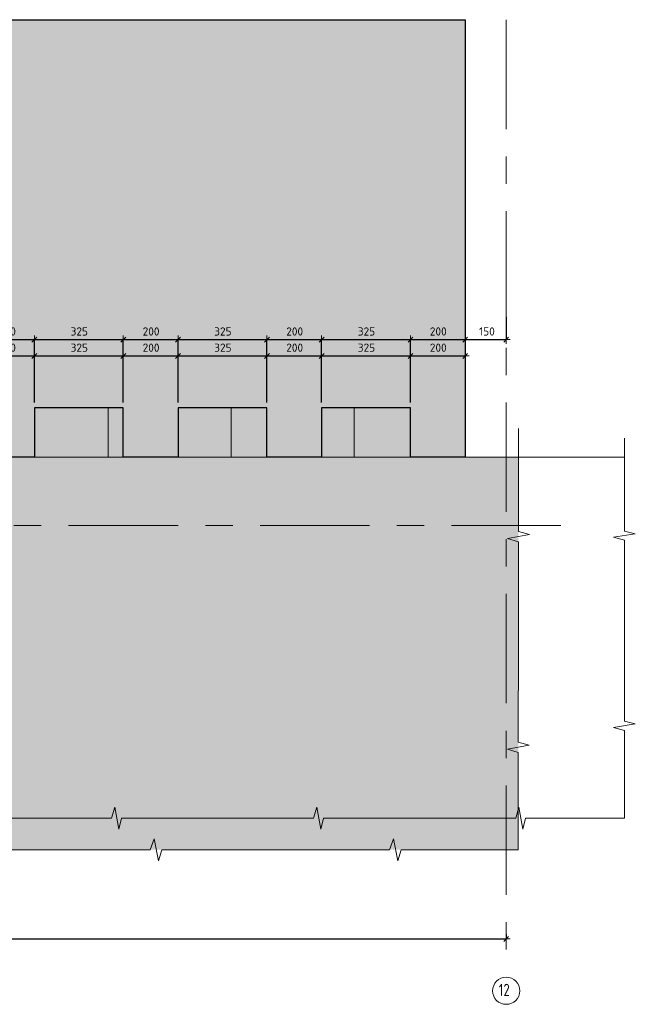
# Model space of a CAD drawing. Header units: metres. Extents: x -38 to 97, y -15 to 21.
# Tile 15 of 209: x 75.28 to 77.53, y -7.85 to -4.25. Entities that reach past the tile are written whole.
import ezdxf

# ---------------------------------------------------------------- set-up
doc = ezdxf.new("R2010")
doc.units = ezdxf.units.M
doc.header["$PDMODE"] = 65
doc.linetypes.add('______11', pattern=[0.5, 0.4, -0.05, 0, -0.05])
doc.linetypes.add('______5', pattern=[1.1, 0.8, -0.1, 0.1, -0.1])
for name, color, linetype, lineweight in [('XR$4$Общий слой (1)_1', 7, 'Continuous', 13), ('XR$4$Осевая линия (1)', 7, '______5', 13), ('XR$4$Перекрытие (1)', 7, 'Continuous', 35), ('XR$4$Размерная линия (1)', 7, 'Continuous', 13), ('XR$6$Общий слой (1)_1', 7, 'Continuous', 13), ('XR$6$Осевая линия (1)', 7, '______5', 13), ('XR$6$Перекрытие (1)', 7, 'Continuous', 35), ('XR$6$Размерная линия (1)', 7, 'Continuous', 13)]:
    doc.layers.add(name, color=color, linetype=linetype, lineweight=lineweight)
doc.styles.add('ISOCPEUR', font='txt')
doc.dimstyles.new('DIMSTYLE_24', dxfattribs={"dimtxt": 0.03, "dimasz": 0.03, "dimexe": 0, "dimexo": 0, "dimgap": 0.015, "dimtad": 2, "dimdec": 0, "dimlfac": 1000, "dimrnd": 5, "dimzin": 12, "dimdsep": 46, "dimtxsty": 'ISOCPEUR', "dimblk1": 'ALL_ML_STRICH', "dimblk2": 'ALL_ML_STRICH', "dimsah": 1, "dimcen": 0, "dimclrd": 7, "dimclre": 256, "dimclrt": 7, "dimadec": 0, "dimazin": 0, "dimtfac": 1, "dimtdec": 0, "dimtix": 1, "dimtmove": 2, "dimatfit": 3, "dimfxl": 0, "dimtzin": 0, "dimlwd": 0, "dimlwe": -3, "dimarcsym": 0})
pattern_1 = [(0, (0.45, 0.45), (0.225, 0.225), [0.225, -0.225]), (90, (0.45, 0.45), (-0.225, 0.225), [0.225, -0.225])]

# ---------------------------------------------------------------- blocks, each defined once
blk = doc.blocks.new('ЭЛЕМЕНТ_УЗОРА_18')
at = {"color": 7, "linetype": 'Continuous', "lineweight": 13, "transparency": 33554687}
for p, q in [((73.0556, -5.7099), (73.0556, -5.7099)), ((73.0556, -7.1699), (73.0556, -7.1699)), ((77.4875, -7.1699), (77.4875, -7.1699)), ((77.4875, -7.1699), (77.4875, -7.1699))]:
    blk.add_line(p, q, dxfattribs=at)
for points in [[(73.0556, -6.4399), (73.0556, -6.0829), (73.0156, -6.0727), (73.0956, -6.0588), (73.0556, -6.0472), (73.0556, -5.7099)], [(77.4875, -5.7799), (77.4875, -6.1198), (77.5275, -6.1295), (77.4475, -6.1427), (77.4875, -6.1538), (77.4875, -6.4749)], [(73.0556, -7.1699), (73.0556, -7.1699), (73.0556, -6.8129), (73.0156, -6.8027), (73.0956, -6.7888), (73.0556, -6.7772), (73.0556, -6.4399)], [(77.4875, -6.4749), (77.4875, -6.8148), (77.5275, -6.8245), (77.4475, -6.8377), (77.4875, -6.8488), (77.4875, -7.1699)], [(73.7943, -7.1699), (73.4331, -7.1699), (73.4227, -7.2099), (73.4087, -7.1299), (73.3969, -7.1699), (73.0556, -7.1699)], [(74.5329, -7.1699), (74.1717, -7.1699), (74.1614, -7.2099), (74.1473, -7.1299), (74.1355, -7.1699), (73.7943, -7.1699)], [(75.2716, -7.1699), (74.9104, -7.1699), (74.9, -7.2099), (74.886, -7.1299), (74.8742, -7.1699), (74.5329, -7.1699)], [(76.0102, -7.1699), (75.649, -7.1699), (75.6387, -7.2099), (75.6246, -7.1299), (75.6128, -7.1699), (75.2716, -7.1699)], [(76.7489, -7.1699), (76.3877, -7.1699), (76.3773, -7.2099), (76.3633, -7.1299), (76.3515, -7.1699), (76.0102, -7.1699)], [(77.4875, -7.1699), (77.1263, -7.1699), (77.116, -7.2099), (77.1019, -7.1299), (77.0901, -7.1699), (76.7489, -7.1699)]]:
    blk.add_lwpolyline(points, dxfattribs=at)
blk = doc.blocks.new('ALL_ML_STRICH')
at = {"color": 0, "linetype": 'ByBlock', "lineweight": -2}
for p, q in [((-1, 0), (0.5, 0)), ((-0.3, -0.3), (0.3, 0.3)), ((0, -0.5), (0, 0.5))]:
    blk.add_line(p, q, dxfattribs=at)
blk = doc.blocks.new('*D307')
at = {"layer": 'DEFPOINTS', "color": 7, "linetype": 'Continuous', "lineweight": 13, "transparency": 33554687}
for p in [(77.0555, -7.5744), (72.9555, -7.6022), (72.9555, -7.6115)]:
    blk.add_point(p, dxfattribs=at)
at = {"layer": 'XR$4$Размерная линия (1)', "color": 9, "linetype": 'Continuous', "lineweight": -2, "true_color": 0xc7c7c7, "transparency": 33554687}
for p, q in [((77.0555, -7.5944), (77.0555, -7.6115)), ((72.9555, -7.6115), (72.9555, -7.6115))]:
    blk.add_line(p, q, dxfattribs=at)
at = {"layer": 'XR$4$Размерная линия (1)', "color": 7, "linetype": 'Continuous', "lineweight": -2, "transparency": 33554687}
blk.add_line((72.9555, -7.6115), (77.0555, -7.6115), dxfattribs=at)
at = {"layer": 'XR$4$Размерная линия (1)', "color": 7, "linetype": 'Continuous', "lineweight": 13, "transparency": 33554687, "xscale": 0.03, "yscale": 0.03, "zscale": 0.03, "rotation": 180}
blk.add_blockref('ALL_ML_STRICH', (72.9555, -7.6115), dxfattribs=at)
at = {"layer": 'XR$4$Размерная линия (1)', "color": 7, "linetype": 'Continuous', "lineweight": 13, "transparency": 33554687, "xscale": 0.03, "yscale": 0.03, "zscale": 0.03}
blk.add_blockref('ALL_ML_STRICH', (77.0555, -7.6115), dxfattribs=at)
at = {"layer": 'XR$4$Размерная линия (1)', "color": 7, "linetype": 'Continuous', "lineweight": 13, "transparency": 33554687, "insert": (75.0085, -7.5815), "char_height": 0.03, "width": 0.12, "attachment_point": 5, "style": 'ISOCPEUR'}
blk.add_mtext('\\A1;{4100}', dxfattribs=at)
blk = doc.blocks.new('*D382')
at = {"layer": 'DEFPOINTS', "color": 7, "linetype": 'Continuous', "lineweight": 13, "transparency": 33554687}
for p in [(75.1306, -5.42), (75.1306, -5.6699), (75.3306, -5.6699)]:
    blk.add_point(p, dxfattribs=at)
at = {"layer": 'XR$4$Размерная линия (1)', "color": 9, "linetype": 'Continuous', "lineweight": -2, "true_color": 0xc7c7c7, "transparency": 33554687}
for p, q in [((75.1306, -5.6499), (75.1306, -5.42)), ((75.3306, -5.6499), (75.3306, -5.42))]:
    blk.add_line(p, q, dxfattribs=at)
at = {"layer": 'XR$4$Размерная линия (1)', "color": 7, "linetype": 'Continuous', "lineweight": -2, "transparency": 33554687}
blk.add_line((75.1306, -5.42), (75.3306, -5.42), dxfattribs=at)
at = {"layer": 'XR$4$Размерная линия (1)', "color": 7, "linetype": 'Continuous', "lineweight": 13, "transparency": 33554687, "xscale": 0.03, "yscale": 0.03, "zscale": 0.03, "rotation": 180}
blk.add_blockref('ALL_ML_STRICH', (75.1306, -5.42), dxfattribs=at)
at = {"layer": 'XR$4$Размерная линия (1)', "color": 7, "linetype": 'Continuous', "lineweight": 13, "transparency": 33554687, "xscale": 0.03, "yscale": 0.03, "zscale": 0.03}
blk.add_blockref('ALL_ML_STRICH', (75.3306, -5.42), dxfattribs=at)
at = {"layer": 'XR$4$Размерная линия (1)', "color": 7, "linetype": 'Continuous', "lineweight": 13, "transparency": 33554687, "insert": (75.2321, -5.39), "char_height": 0.03, "width": 0.09, "attachment_point": 5, "style": 'ISOCPEUR'}
blk.add_mtext('\\A1;{200}', dxfattribs=at)
blk = doc.blocks.new('*D383')
at = {"layer": 'DEFPOINTS', "color": 7, "linetype": 'Continuous', "lineweight": 13, "transparency": 33554687}
for p in [(75.3306, -5.42), (75.3306, -5.6699), (75.6556, -5.6699)]:
    blk.add_point(p, dxfattribs=at)
at = {"layer": 'XR$4$Размерная линия (1)', "color": 9, "linetype": 'Continuous', "lineweight": -2, "true_color": 0xc7c7c7, "transparency": 33554687}
for p, q in [((75.3306, -5.6499), (75.3306, -5.42)), ((75.6556, -5.6499), (75.6556, -5.42))]:
    blk.add_line(p, q, dxfattribs=at)
at = {"layer": 'XR$4$Размерная линия (1)', "color": 7, "linetype": 'Continuous', "lineweight": -2, "transparency": 33554687}
blk.add_line((75.3306, -5.42), (75.6556, -5.42), dxfattribs=at)
at = {"layer": 'XR$4$Размерная линия (1)', "color": 7, "linetype": 'Continuous', "lineweight": 13, "transparency": 33554687, "xscale": 0.03, "yscale": 0.03, "zscale": 0.03, "rotation": 180}
blk.add_blockref('ALL_ML_STRICH', (75.3306, -5.42), dxfattribs=at)
at = {"layer": 'XR$4$Размерная линия (1)', "color": 7, "linetype": 'Continuous', "lineweight": 13, "transparency": 33554687, "xscale": 0.03, "yscale": 0.03, "zscale": 0.03}
blk.add_blockref('ALL_ML_STRICH', (75.6556, -5.42), dxfattribs=at)
at = {"layer": 'XR$4$Размерная линия (1)', "color": 7, "linetype": 'Continuous', "lineweight": 13, "transparency": 33554687, "insert": (75.4946, -5.39), "char_height": 0.03, "width": 0.09, "attachment_point": 5, "style": 'ISOCPEUR'}
blk.add_mtext('\\A1;{325}', dxfattribs=at)
blk = doc.blocks.new('*D384')
at = {"layer": 'DEFPOINTS', "color": 7, "linetype": 'Continuous', "lineweight": 13, "transparency": 33554687}
for p in [(75.6556, -5.42), (75.6556, -5.6699), (75.8556, -5.6699)]:
    blk.add_point(p, dxfattribs=at)
at = {"layer": 'XR$4$Размерная линия (1)', "color": 9, "linetype": 'Continuous', "lineweight": -2, "true_color": 0xc7c7c7, "transparency": 33554687}
for p, q in [((75.6556, -5.6499), (75.6556, -5.42)), ((75.8556, -5.6499), (75.8556, -5.42))]:
    blk.add_line(p, q, dxfattribs=at)
at = {"layer": 'XR$4$Размерная линия (1)', "color": 7, "linetype": 'Continuous', "lineweight": -2, "transparency": 33554687}
blk.add_line((75.6556, -5.42), (75.8556, -5.42), dxfattribs=at)
at = {"layer": 'XR$4$Размерная линия (1)', "color": 7, "linetype": 'Continuous', "lineweight": 13, "transparency": 33554687, "xscale": 0.03, "yscale": 0.03, "zscale": 0.03, "rotation": 180}
blk.add_blockref('ALL_ML_STRICH', (75.6556, -5.42), dxfattribs=at)
at = {"layer": 'XR$4$Размерная линия (1)', "color": 7, "linetype": 'Continuous', "lineweight": 13, "transparency": 33554687, "xscale": 0.03, "yscale": 0.03, "zscale": 0.03}
blk.add_blockref('ALL_ML_STRICH', (75.8556, -5.42), dxfattribs=at)
at = {"layer": 'XR$4$Размерная линия (1)', "color": 7, "linetype": 'Continuous', "lineweight": 13, "transparency": 33554687, "insert": (75.7571, -5.39), "char_height": 0.03, "width": 0.09, "attachment_point": 5, "style": 'ISOCPEUR'}
blk.add_mtext('\\A1;{200}', dxfattribs=at)
blk = doc.blocks.new('*D385')
at = {"layer": 'DEFPOINTS', "color": 7, "linetype": 'Continuous', "lineweight": 13, "transparency": 33554687}
for p in [(75.8556, -5.42), (75.8556, -5.6699), (76.1806, -5.6699)]:
    blk.add_point(p, dxfattribs=at)
at = {"layer": 'XR$4$Размерная линия (1)', "color": 9, "linetype": 'Continuous', "lineweight": -2, "true_color": 0xc7c7c7, "transparency": 33554687}
for p, q in [((75.8556, -5.6499), (75.8556, -5.42)), ((76.1806, -5.6499), (76.1806, -5.42))]:
    blk.add_line(p, q, dxfattribs=at)
at = {"layer": 'XR$4$Размерная линия (1)', "color": 7, "linetype": 'Continuous', "lineweight": -2, "transparency": 33554687}
blk.add_line((75.8556, -5.42), (76.1806, -5.42), dxfattribs=at)
at = {"layer": 'XR$4$Размерная линия (1)', "color": 7, "linetype": 'Continuous', "lineweight": 13, "transparency": 33554687, "xscale": 0.03, "yscale": 0.03, "zscale": 0.03, "rotation": 180}
blk.add_blockref('ALL_ML_STRICH', (75.8556, -5.42), dxfattribs=at)
at = {"layer": 'XR$4$Размерная линия (1)', "color": 7, "linetype": 'Continuous', "lineweight": 13, "transparency": 33554687, "xscale": 0.03, "yscale": 0.03, "zscale": 0.03}
blk.add_blockref('ALL_ML_STRICH', (76.1806, -5.42), dxfattribs=at)
at = {"layer": 'XR$4$Размерная линия (1)', "color": 7, "linetype": 'Continuous', "lineweight": 13, "transparency": 33554687, "insert": (76.0196, -5.39), "char_height": 0.03, "width": 0.09, "attachment_point": 5, "style": 'ISOCPEUR'}
blk.add_mtext('\\A1;{325}', dxfattribs=at)
blk = doc.blocks.new('*D386')
at = {"layer": 'DEFPOINTS', "color": 7, "linetype": 'Continuous', "lineweight": 13, "transparency": 33554687}
for p in [(76.1806, -5.42), (76.1806, -5.6699), (76.3806, -5.6699)]:
    blk.add_point(p, dxfattribs=at)
at = {"layer": 'XR$4$Размерная линия (1)', "color": 9, "linetype": 'Continuous', "lineweight": -2, "true_color": 0xc7c7c7, "transparency": 33554687}
for p, q in [((76.1806, -5.6499), (76.1806, -5.42)), ((76.3806, -5.6499), (76.3806, -5.42))]:
    blk.add_line(p, q, dxfattribs=at)
at = {"layer": 'XR$4$Размерная линия (1)', "color": 7, "linetype": 'Continuous', "lineweight": -2, "transparency": 33554687}
blk.add_line((76.1806, -5.42), (76.3806, -5.42), dxfattribs=at)
at = {"layer": 'XR$4$Размерная линия (1)', "color": 7, "linetype": 'Continuous', "lineweight": 13, "transparency": 33554687, "xscale": 0.03, "yscale": 0.03, "zscale": 0.03, "rotation": 180}
blk.add_blockref('ALL_ML_STRICH', (76.1806, -5.42), dxfattribs=at)
at = {"layer": 'XR$4$Размерная линия (1)', "color": 7, "linetype": 'Continuous', "lineweight": 13, "transparency": 33554687, "xscale": 0.03, "yscale": 0.03, "zscale": 0.03}
blk.add_blockref('ALL_ML_STRICH', (76.3806, -5.42), dxfattribs=at)
at = {"layer": 'XR$4$Размерная линия (1)', "color": 7, "linetype": 'Continuous', "lineweight": 13, "transparency": 33554687, "insert": (76.2821, -5.39), "char_height": 0.03, "width": 0.09, "attachment_point": 5, "style": 'ISOCPEUR'}
blk.add_mtext('\\A1;{200}', dxfattribs=at)
blk = doc.blocks.new('*D387')
at = {"layer": 'DEFPOINTS', "color": 7, "linetype": 'Continuous', "lineweight": 13, "transparency": 33554687}
for p in [(76.3806, -5.42), (76.3806, -5.6699), (76.7056, -5.6699)]:
    blk.add_point(p, dxfattribs=at)
at = {"layer": 'XR$4$Размерная линия (1)', "color": 9, "linetype": 'Continuous', "lineweight": -2, "true_color": 0xc7c7c7, "transparency": 33554687}
for p, q in [((76.3806, -5.6499), (76.3806, -5.42)), ((76.7056, -5.6499), (76.7056, -5.42))]:
    blk.add_line(p, q, dxfattribs=at)
at = {"layer": 'XR$4$Размерная линия (1)', "color": 7, "linetype": 'Continuous', "lineweight": -2, "transparency": 33554687}
blk.add_line((76.3806, -5.42), (76.7056, -5.42), dxfattribs=at)
at = {"layer": 'XR$4$Размерная линия (1)', "color": 7, "linetype": 'Continuous', "lineweight": 13, "transparency": 33554687, "xscale": 0.03, "yscale": 0.03, "zscale": 0.03, "rotation": 180}
blk.add_blockref('ALL_ML_STRICH', (76.3806, -5.42), dxfattribs=at)
at = {"layer": 'XR$4$Размерная линия (1)', "color": 7, "linetype": 'Continuous', "lineweight": 13, "transparency": 33554687, "xscale": 0.03, "yscale": 0.03, "zscale": 0.03}
blk.add_blockref('ALL_ML_STRICH', (76.7056, -5.42), dxfattribs=at)
at = {"layer": 'XR$4$Размерная линия (1)', "color": 7, "linetype": 'Continuous', "lineweight": 13, "transparency": 33554687, "insert": (76.5446, -5.39), "char_height": 0.03, "width": 0.09, "attachment_point": 5, "style": 'ISOCPEUR'}
blk.add_mtext('\\A1;{325}', dxfattribs=at)
blk = doc.blocks.new('*D388')
at = {"layer": 'DEFPOINTS', "color": 7, "linetype": 'Continuous', "lineweight": 13, "transparency": 33554687}
for p in [(76.7056, -5.42), (76.9056, -5.4156), (76.7056, -5.6699)]:
    blk.add_point(p, dxfattribs=at)
at = {"layer": 'XR$4$Размерная линия (1)', "color": 9, "linetype": 'Continuous', "lineweight": -2, "true_color": 0xc7c7c7, "transparency": 33554687}
for p, q in [((76.9056, -5.3956), (76.9056, -5.42)), ((76.7056, -5.6499), (76.7056, -5.42))]:
    blk.add_line(p, q, dxfattribs=at)
at = {"layer": 'XR$4$Размерная линия (1)', "color": 7, "linetype": 'Continuous', "lineweight": -2, "transparency": 33554687}
blk.add_line((76.7056, -5.42), (76.9056, -5.42), dxfattribs=at)
at = {"layer": 'XR$4$Размерная линия (1)', "color": 7, "linetype": 'Continuous', "lineweight": 13, "transparency": 33554687, "xscale": 0.03, "yscale": 0.03, "zscale": 0.03, "rotation": 180}
blk.add_blockref('ALL_ML_STRICH', (76.7056, -5.42), dxfattribs=at)
at = {"layer": 'XR$4$Размерная линия (1)', "color": 7, "linetype": 'Continuous', "lineweight": 13, "transparency": 33554687, "xscale": 0.03, "yscale": 0.03, "zscale": 0.03}
blk.add_blockref('ALL_ML_STRICH', (76.9056, -5.42), dxfattribs=at)
at = {"layer": 'XR$4$Размерная линия (1)', "color": 7, "linetype": 'Continuous', "lineweight": 13, "transparency": 33554687, "insert": (76.8071, -5.39), "char_height": 0.03, "width": 0.09, "attachment_point": 5, "style": 'ISOCPEUR'}
blk.add_mtext('\\A1;{200}', dxfattribs=at)
blk = doc.blocks.new('*D389')
at = {"layer": 'DEFPOINTS', "color": 7, "linetype": 'Continuous', "lineweight": 13, "transparency": 33554687}
for p in [(77.0555, -5.3567), (76.9056, -5.4156), (76.9056, -5.42)]:
    blk.add_point(p, dxfattribs=at)
at = {"layer": 'XR$4$Размерная линия (1)', "color": 9, "linetype": 'Continuous', "lineweight": -2, "true_color": 0xc7c7c7, "transparency": 33554687}
for p, q in [((77.0555, -5.3367), (77.0555, -5.42)), ((76.9056, -5.3956), (76.9056, -5.42))]:
    blk.add_line(p, q, dxfattribs=at)
at = {"layer": 'XR$4$Размерная линия (1)', "color": 7, "linetype": 'Continuous', "lineweight": -2, "transparency": 33554687}
blk.add_line((76.9056, -5.42), (77.0555, -5.42), dxfattribs=at)
at = {"layer": 'XR$4$Размерная линия (1)', "color": 7, "linetype": 'Continuous', "lineweight": 13, "transparency": 33554687, "xscale": 0.03, "yscale": 0.03, "zscale": 0.03, "rotation": 180}
blk.add_blockref('ALL_ML_STRICH', (76.9056, -5.42), dxfattribs=at)
at = {"layer": 'XR$4$Размерная линия (1)', "color": 7, "linetype": 'Continuous', "lineweight": 13, "transparency": 33554687, "xscale": 0.03, "yscale": 0.03, "zscale": 0.03}
blk.add_blockref('ALL_ML_STRICH', (77.0555, -5.42), dxfattribs=at)
at = {"layer": 'XR$4$Размерная линия (1)', "color": 7, "linetype": 'Continuous', "lineweight": 13, "transparency": 33554687, "insert": (76.9851, -5.39), "char_height": 0.03, "width": 0.09, "attachment_point": 5, "style": 'ISOCPEUR'}
blk.add_mtext('\\A1;{150}', dxfattribs=at)
blk = doc.blocks.new('ЭЛЕМЕНТ_УЗОРА_36')
at = {"color": 7, "linetype": 'Continuous', "lineweight": 13, "transparency": 33554687}
blk.add_line((77.0996, -7.2854), (77.0996, -7.2854), dxfattribs=at)
for points in [[(77.1003, -5.7454), (77.1002, -6.1219), (77.1401, -6.1327), (77.0601, -6.1473), (77.1001, -6.1596), (77.1, -6.5154)], [(77.1, -6.5154), (77.0998, -6.8919), (77.1398, -6.9027), (77.0598, -6.9173), (77.0998, -6.9296), (77.0996, -7.2854)]]:
    blk.add_lwpolyline(points, dxfattribs=at)
blk = doc.blocks.new('ЭЛЕМЕНТ_УЗОРА_37')
at = {"color": 7, "linetype": 'Continuous', "lineweight": 13, "transparency": 33554687}
blk.add_line((73.5996, -7.2854), (73.5996, -7.2854), dxfattribs=at)
for points in [[(74.4746, -7.2854), (74.0468, -7.2854), (74.0345, -7.3254), (74.0179, -7.2454), (74.0039, -7.2854), (73.5996, -7.2854)], [(75.3496, -7.2854), (74.9218, -7.2854), (74.9095, -7.3254), (74.8929, -7.2454), (74.8789, -7.2854), (74.4746, -7.2854)], [(76.2246, -7.2854), (75.7968, -7.2854), (75.7845, -7.3254), (75.7679, -7.2454), (75.7539, -7.2854), (75.3496, -7.2854)], [(77.0996, -7.2854), (76.6718, -7.2854), (76.6595, -7.3254), (76.6429, -7.2454), (76.6289, -7.2854), (76.2246, -7.2854)]]:
    blk.add_lwpolyline(points, dxfattribs=at)
blk = doc.blocks.new('*D784')
at = {"layer": 'DEFPOINTS', "color": 7, "linetype": 'Continuous', "lineweight": 13, "transparency": 33554687}
for p in [(75.1306, -5.4793), (75.1306, -5.6699), (75.3306, -5.6699)]:
    blk.add_point(p, dxfattribs=at)
at = {"layer": 'XR$6$Размерная линия (1)', "color": 9, "linetype": 'Continuous', "lineweight": -2, "true_color": 0xc7c7c7, "transparency": 33554687}
for p, q in [((75.1306, -5.6499), (75.1306, -5.4793)), ((75.3306, -5.6499), (75.3306, -5.4793))]:
    blk.add_line(p, q, dxfattribs=at)
at = {"layer": 'XR$6$Размерная линия (1)', "color": 7, "linetype": 'Continuous', "lineweight": -2, "transparency": 33554687}
blk.add_line((75.1306, -5.4793), (75.3306, -5.4793), dxfattribs=at)
at = {"layer": 'XR$6$Размерная линия (1)', "color": 7, "linetype": 'Continuous', "lineweight": 13, "transparency": 33554687, "xscale": 0.03, "yscale": 0.03, "zscale": 0.03, "rotation": 180}
blk.add_blockref('ALL_ML_STRICH', (75.1306, -5.4793), dxfattribs=at)
at = {"layer": 'XR$6$Размерная линия (1)', "color": 7, "linetype": 'Continuous', "lineweight": 13, "transparency": 33554687, "xscale": 0.03, "yscale": 0.03, "zscale": 0.03}
blk.add_blockref('ALL_ML_STRICH', (75.3306, -5.4793), dxfattribs=at)
at = {"layer": 'XR$6$Размерная линия (1)', "color": 7, "linetype": 'Continuous', "lineweight": 13, "transparency": 33554687, "insert": (75.2321, -5.4493), "char_height": 0.03, "width": 0.09, "attachment_point": 5, "style": 'ISOCPEUR'}
blk.add_mtext('\\A1;{200}', dxfattribs=at)
blk = doc.blocks.new('*D785')
at = {"layer": 'DEFPOINTS', "color": 7, "linetype": 'Continuous', "lineweight": 13, "transparency": 33554687}
for p in [(75.3306, -5.4793), (75.3306, -5.6699), (75.6556, -5.6699)]:
    blk.add_point(p, dxfattribs=at)
at = {"layer": 'XR$6$Размерная линия (1)', "color": 9, "linetype": 'Continuous', "lineweight": -2, "true_color": 0xc7c7c7, "transparency": 33554687}
for p, q in [((75.3306, -5.6499), (75.3306, -5.4793)), ((75.6556, -5.6499), (75.6556, -5.4793))]:
    blk.add_line(p, q, dxfattribs=at)
at = {"layer": 'XR$6$Размерная линия (1)', "color": 7, "linetype": 'Continuous', "lineweight": -2, "transparency": 33554687}
blk.add_line((75.3306, -5.4793), (75.6556, -5.4793), dxfattribs=at)
at = {"layer": 'XR$6$Размерная линия (1)', "color": 7, "linetype": 'Continuous', "lineweight": 13, "transparency": 33554687, "xscale": 0.03, "yscale": 0.03, "zscale": 0.03, "rotation": 180}
blk.add_blockref('ALL_ML_STRICH', (75.3306, -5.4793), dxfattribs=at)
at = {"layer": 'XR$6$Размерная линия (1)', "color": 7, "linetype": 'Continuous', "lineweight": 13, "transparency": 33554687, "xscale": 0.03, "yscale": 0.03, "zscale": 0.03}
blk.add_blockref('ALL_ML_STRICH', (75.6556, -5.4793), dxfattribs=at)
at = {"layer": 'XR$6$Размерная линия (1)', "color": 7, "linetype": 'Continuous', "lineweight": 13, "transparency": 33554687, "insert": (75.4946, -5.4493), "char_height": 0.03, "width": 0.09, "attachment_point": 5, "style": 'ISOCPEUR'}
blk.add_mtext('\\A1;{325}', dxfattribs=at)
blk = doc.blocks.new('*D786')
at = {"layer": 'DEFPOINTS', "color": 7, "linetype": 'Continuous', "lineweight": 13, "transparency": 33554687}
for p in [(75.6556, -5.4793), (75.6556, -5.6699), (75.8556, -5.6699)]:
    blk.add_point(p, dxfattribs=at)
at = {"layer": 'XR$6$Размерная линия (1)', "color": 9, "linetype": 'Continuous', "lineweight": -2, "true_color": 0xc7c7c7, "transparency": 33554687}
for p, q in [((75.6556, -5.6499), (75.6556, -5.4793)), ((75.8556, -5.6499), (75.8556, -5.4793))]:
    blk.add_line(p, q, dxfattribs=at)
at = {"layer": 'XR$6$Размерная линия (1)', "color": 7, "linetype": 'Continuous', "lineweight": -2, "transparency": 33554687}
blk.add_line((75.6556, -5.4793), (75.8556, -5.4793), dxfattribs=at)
at = {"layer": 'XR$6$Размерная линия (1)', "color": 7, "linetype": 'Continuous', "lineweight": 13, "transparency": 33554687, "xscale": 0.03, "yscale": 0.03, "zscale": 0.03, "rotation": 180}
blk.add_blockref('ALL_ML_STRICH', (75.6556, -5.4793), dxfattribs=at)
at = {"layer": 'XR$6$Размерная линия (1)', "color": 7, "linetype": 'Continuous', "lineweight": 13, "transparency": 33554687, "xscale": 0.03, "yscale": 0.03, "zscale": 0.03}
blk.add_blockref('ALL_ML_STRICH', (75.8556, -5.4793), dxfattribs=at)
at = {"layer": 'XR$6$Размерная линия (1)', "color": 7, "linetype": 'Continuous', "lineweight": 13, "transparency": 33554687, "insert": (75.7571, -5.4493), "char_height": 0.03, "width": 0.09, "attachment_point": 5, "style": 'ISOCPEUR'}
blk.add_mtext('\\A1;{200}', dxfattribs=at)
blk = doc.blocks.new('*D787')
at = {"layer": 'DEFPOINTS', "color": 7, "linetype": 'Continuous', "lineweight": 13, "transparency": 33554687}
for p in [(75.8556, -5.4793), (75.8556, -5.6699), (76.1806, -5.6699)]:
    blk.add_point(p, dxfattribs=at)
at = {"layer": 'XR$6$Размерная линия (1)', "color": 9, "linetype": 'Continuous', "lineweight": -2, "true_color": 0xc7c7c7, "transparency": 33554687}
for p, q in [((75.8556, -5.6499), (75.8556, -5.4793)), ((76.1806, -5.6499), (76.1806, -5.4793))]:
    blk.add_line(p, q, dxfattribs=at)
at = {"layer": 'XR$6$Размерная линия (1)', "color": 7, "linetype": 'Continuous', "lineweight": -2, "transparency": 33554687}
blk.add_line((75.8556, -5.4793), (76.1806, -5.4793), dxfattribs=at)
at = {"layer": 'XR$6$Размерная линия (1)', "color": 7, "linetype": 'Continuous', "lineweight": 13, "transparency": 33554687, "xscale": 0.03, "yscale": 0.03, "zscale": 0.03, "rotation": 180}
blk.add_blockref('ALL_ML_STRICH', (75.8556, -5.4793), dxfattribs=at)
at = {"layer": 'XR$6$Размерная линия (1)', "color": 7, "linetype": 'Continuous', "lineweight": 13, "transparency": 33554687, "xscale": 0.03, "yscale": 0.03, "zscale": 0.03}
blk.add_blockref('ALL_ML_STRICH', (76.1806, -5.4793), dxfattribs=at)
at = {"layer": 'XR$6$Размерная линия (1)', "color": 7, "linetype": 'Continuous', "lineweight": 13, "transparency": 33554687, "insert": (76.0196, -5.4493), "char_height": 0.03, "width": 0.09, "attachment_point": 5, "style": 'ISOCPEUR'}
blk.add_mtext('\\A1;{325}', dxfattribs=at)
blk = doc.blocks.new('*D788')
at = {"layer": 'DEFPOINTS', "color": 7, "linetype": 'Continuous', "lineweight": 13, "transparency": 33554687}
for p in [(76.1806, -5.4793), (76.1806, -5.6699), (76.3806, -5.6699)]:
    blk.add_point(p, dxfattribs=at)
at = {"layer": 'XR$6$Размерная линия (1)', "color": 9, "linetype": 'Continuous', "lineweight": -2, "true_color": 0xc7c7c7, "transparency": 33554687}
for p, q in [((76.1806, -5.6499), (76.1806, -5.4793)), ((76.3806, -5.6499), (76.3806, -5.4793))]:
    blk.add_line(p, q, dxfattribs=at)
at = {"layer": 'XR$6$Размерная линия (1)', "color": 7, "linetype": 'Continuous', "lineweight": -2, "transparency": 33554687}
blk.add_line((76.1806, -5.4793), (76.3806, -5.4793), dxfattribs=at)
at = {"layer": 'XR$6$Размерная линия (1)', "color": 7, "linetype": 'Continuous', "lineweight": 13, "transparency": 33554687, "xscale": 0.03, "yscale": 0.03, "zscale": 0.03, "rotation": 180}
blk.add_blockref('ALL_ML_STRICH', (76.1806, -5.4793), dxfattribs=at)
at = {"layer": 'XR$6$Размерная линия (1)', "color": 7, "linetype": 'Continuous', "lineweight": 13, "transparency": 33554687, "xscale": 0.03, "yscale": 0.03, "zscale": 0.03}
blk.add_blockref('ALL_ML_STRICH', (76.3806, -5.4793), dxfattribs=at)
at = {"layer": 'XR$6$Размерная линия (1)', "color": 7, "linetype": 'Continuous', "lineweight": 13, "transparency": 33554687, "insert": (76.2821, -5.4493), "char_height": 0.03, "width": 0.09, "attachment_point": 5, "style": 'ISOCPEUR'}
blk.add_mtext('\\A1;{200}', dxfattribs=at)
blk = doc.blocks.new('*D789')
at = {"layer": 'DEFPOINTS', "color": 7, "linetype": 'Continuous', "lineweight": 13, "transparency": 33554687}
for p in [(76.3806, -5.4793), (76.3806, -5.6699), (76.7056, -5.6699)]:
    blk.add_point(p, dxfattribs=at)
at = {"layer": 'XR$6$Размерная линия (1)', "color": 9, "linetype": 'Continuous', "lineweight": -2, "true_color": 0xc7c7c7, "transparency": 33554687}
for p, q in [((76.3806, -5.6499), (76.3806, -5.4793)), ((76.7056, -5.6499), (76.7056, -5.4793))]:
    blk.add_line(p, q, dxfattribs=at)
at = {"layer": 'XR$6$Размерная линия (1)', "color": 7, "linetype": 'Continuous', "lineweight": -2, "transparency": 33554687}
blk.add_line((76.3806, -5.4793), (76.7056, -5.4793), dxfattribs=at)
at = {"layer": 'XR$6$Размерная линия (1)', "color": 7, "linetype": 'Continuous', "lineweight": 13, "transparency": 33554687, "xscale": 0.03, "yscale": 0.03, "zscale": 0.03, "rotation": 180}
blk.add_blockref('ALL_ML_STRICH', (76.3806, -5.4793), dxfattribs=at)
at = {"layer": 'XR$6$Размерная линия (1)', "color": 7, "linetype": 'Continuous', "lineweight": 13, "transparency": 33554687, "xscale": 0.03, "yscale": 0.03, "zscale": 0.03}
blk.add_blockref('ALL_ML_STRICH', (76.7056, -5.4793), dxfattribs=at)
at = {"layer": 'XR$6$Размерная линия (1)', "color": 7, "linetype": 'Continuous', "lineweight": 13, "transparency": 33554687, "insert": (76.5446, -5.4493), "char_height": 0.03, "width": 0.09, "attachment_point": 5, "style": 'ISOCPEUR'}
blk.add_mtext('\\A1;{325}', dxfattribs=at)
blk = doc.blocks.new('*D790')
at = {"layer": 'DEFPOINTS', "color": 7, "linetype": 'Continuous', "lineweight": 13, "transparency": 33554687}
for p in [(76.9056, -5.4156), (76.7056, -5.4793), (76.7056, -5.6699)]:
    blk.add_point(p, dxfattribs=at)
at = {"layer": 'XR$6$Размерная линия (1)', "color": 9, "linetype": 'Continuous', "lineweight": -2, "true_color": 0xc7c7c7, "transparency": 33554687}
for p, q in [((76.9056, -5.3956), (76.9056, -5.4793)), ((76.7056, -5.6499), (76.7056, -5.4793))]:
    blk.add_line(p, q, dxfattribs=at)
at = {"layer": 'XR$6$Размерная линия (1)', "color": 7, "linetype": 'Continuous', "lineweight": -2, "transparency": 33554687}
blk.add_line((76.7056, -5.4793), (76.9056, -5.4793), dxfattribs=at)
at = {"layer": 'XR$6$Размерная линия (1)', "color": 7, "linetype": 'Continuous', "lineweight": 13, "transparency": 33554687, "xscale": 0.03, "yscale": 0.03, "zscale": 0.03, "rotation": 180}
blk.add_blockref('ALL_ML_STRICH', (76.7056, -5.4793), dxfattribs=at)
at = {"layer": 'XR$6$Размерная линия (1)', "color": 7, "linetype": 'Continuous', "lineweight": 13, "transparency": 33554687, "xscale": 0.03, "yscale": 0.03, "zscale": 0.03}
blk.add_blockref('ALL_ML_STRICH', (76.9056, -5.4793), dxfattribs=at)
at = {"layer": 'XR$6$Размерная линия (1)', "color": 7, "linetype": 'Continuous', "lineweight": 13, "transparency": 33554687, "insert": (76.8071, -5.4493), "char_height": 0.03, "width": 0.09, "attachment_point": 5, "style": 'ISOCPEUR'}
blk.add_mtext('\\A1;{200}', dxfattribs=at)

msp = doc.modelspace()

# ---------------------------------------------------------------- hatches: boundary and pattern name
at = {"linetype": 'Continuous', "lineweight": 13, "true_color": 0xf1f1f1, "transparency": 33554687}
for points in [[(76.9056, -4.2499), (73.5556, -4.2499), (73.5556, -5.8499), (76.9056, -5.8499)], [(73.84, -7.2854), (77.0996, -7.2854), (77.0996, -5.8499), (73.84, -5.8499)]]:
    msp.add_hatch(color=7, dxfattribs=at).paths.add_polyline_path(points)
at = {"linetype": 'Continuous', "lineweight": 13, "transparency": 33554687}
h = msp.add_hatch(dxfattribs=at)
h.set_pattern_fill('____', scale=0.225, style=0, pattern_type=2)
h.set_pattern_definition(pattern_1)
h.paths.add_polyline_path([(75.6556, -5.6699), (75.3306, -5.6699), (75.3306, -5.8499), (75.6556, -5.8499)], flags=0)
h = msp.add_hatch(dxfattribs=at)
h.set_pattern_fill('____', scale=0.225, style=0, pattern_type=2)
h.set_pattern_definition(pattern_1)
h.paths.add_polyline_path([(75.6556, -5.6699), (75.3306, -5.6699), (75.3306, -5.8499), (75.6556, -5.8499)], flags=0)
h = msp.add_hatch(dxfattribs=at)
h.set_pattern_fill('____', scale=0.225, style=0, pattern_type=2)
h.set_pattern_definition(pattern_1)
h.paths.add_polyline_path([(76.1806, -5.6699), (75.8556, -5.6699), (75.8556, -5.8499), (76.1806, -5.8499)], flags=0)
h = msp.add_hatch(dxfattribs=at)
h.set_pattern_fill('____', scale=0.225, style=0, pattern_type=2)
h.set_pattern_definition(pattern_1)
h.paths.add_polyline_path([(76.1806, -5.6699), (75.8556, -5.6699), (75.8556, -5.8499), (76.1806, -5.8499)], flags=0)
h = msp.add_hatch(dxfattribs=at)
h.set_pattern_fill('____', scale=0.225, style=0, pattern_type=2)
h.set_pattern_definition(pattern_1)
h.paths.add_polyline_path([(76.7056, -5.6699), (76.3806, -5.6699), (76.3806, -5.8499), (76.7056, -5.8499)], flags=0)
h = msp.add_hatch(dxfattribs=at)
h.set_pattern_fill('____', scale=0.225, style=0, pattern_type=2)
h.set_pattern_definition(pattern_1)
h.paths.add_polyline_path([(76.7056, -5.6699), (76.3806, -5.6699), (76.3806, -5.8499), (76.7056, -5.8499)], flags=0)

# ---------------------------------------------------------------- linework, layer by layer
at = {"color": 7, "linetype": 'Continuous', "lineweight": 13, "transparency": 33554687}
msp.add_line((73.8406, -5.8499), (77.1003, -5.8499), dxfattribs=at)
at = {"layer": 'XR$4$Общий слой (1)_1', "color": 7, "linetype": 'Continuous', "lineweight": 13, "transparency": 33554687}
msp.add_line((73.0556, -5.8499), (77.4875, -5.8499), dxfattribs=at)
at = {"layer": 'XR$4$Осевая линия (1)', "color": 253, "linetype": '______11', "lineweight": 13, "true_color": 0xa0a0a0, "transparency": 33554687}
for p, q in [((77.0555, -4.2499), (77.0555, -7.7463)), ((77.2556, -6.0999), (72.7332, -6.0999))]:
    msp.add_line(p, q, dxfattribs=at)
at = {"layer": 'XR$4$Осевая линия (1)', "color": 7, "linetype": 'Continuous', "lineweight": 13, "transparency": 33554687}
msp.add_circle((77.0555, -7.801), 0.0496, dxfattribs=at)
at = {"layer": 'XR$4$Перекрытие (1)', "color": 7, "linetype": 'Continuous', "lineweight": 25, "transparency": 33554687}
for p, q in [((73.5556, -4.2499), (76.9056, -4.2499)), ((76.9056, -4.2499), (76.9056, -5.6699)), ((75.3306, -5.6699), (75.3306, -5.8499)), ((75.6556, -5.6699), (75.3306, -5.6699)), ((75.6556, -5.8499), (75.6556, -5.6699)), ((75.8556, -5.6699), (75.8556, -5.8499)), ((76.1806, -5.6699), (75.8556, -5.6699)), ((76.1806, -5.8499), (76.1806, -5.6699)), ((76.3806, -5.6699), (76.3806, -5.8499)), ((76.7056, -5.6699), (76.3806, -5.6699)), ((76.7056, -5.8499), (76.7056, -5.6699)), ((76.9056, -5.6699), (76.9056, -5.8499)), ((75.3306, -5.8499), (75.1306, -5.8499)), ((75.8556, -5.8499), (75.6556, -5.8499)), ((76.3806, -5.8499), (76.1806, -5.8499)), ((76.9056, -5.8499), (76.7056, -5.8499))]:
    msp.add_line(p, q, dxfattribs=at)
at = {"layer": 'XR$6$Общий слой (1)_1', "color": 7, "linetype": 'Continuous', "lineweight": 13, "transparency": 33554687}
msp.add_line((73.0556, -5.8499), (77.1003, -5.8499), dxfattribs=at)
at = {"layer": 'XR$6$Осевая линия (1)', "color": 253, "linetype": '______11', "lineweight": 13, "true_color": 0xa0a0a0, "transparency": 33554687}
msp.add_line((77.2556, -6.0999), (72.6232, -6.0999), dxfattribs=at)
at = {"layer": 'XR$6$Перекрытие (1)', "color": 7, "linetype": 'Continuous', "lineweight": 25, "transparency": 33554687}
for p, q in [((73.5556, -4.2499), (76.9056, -4.2499)), ((76.9056, -4.2499), (76.9056, -5.6699)), ((75.3306, -5.6699), (75.3306, -5.8499)), ((75.6556, -5.6699), (75.3306, -5.6699)), ((75.6556, -5.8499), (75.6556, -5.6699)), ((75.8556, -5.6699), (75.8556, -5.8499)), ((76.1806, -5.6699), (75.8556, -5.6699)), ((76.1806, -5.8499), (76.1806, -5.6699)), ((76.3806, -5.6699), (76.3806, -5.8499)), ((76.7056, -5.6699), (76.3806, -5.6699)), ((76.7056, -5.8499), (76.7056, -5.6699)), ((76.9056, -5.6699), (76.9056, -5.8499)), ((75.3306, -5.8499), (75.1306, -5.8499)), ((75.8556, -5.8499), (75.6556, -5.8499)), ((76.3806, -5.8499), (76.1806, -5.8499)), ((76.9056, -5.8499), (76.7056, -5.8499))]:
    msp.add_line(p, q, dxfattribs=at)

# ---------------------------------------------------------------- block references
at = {"color": 7, "linetype": 'Continuous', "lineweight": 13, "transparency": 33554687}
for name in ['ЭЛЕМЕНТ_УЗОРА_18', 'ЭЛЕМЕНТ_УЗОРА_36', 'ЭЛЕМЕНТ_УЗОРА_37']:
    msp.add_blockref(name, (0, 0), dxfattribs=at)

# ---------------------------------------------------------------- texts
at = {"layer": 'XR$4$Осевая линия (1)', "color": 7, "linetype": 'Continuous', "lineweight": 13, "transparency": 33554687, "insert": (77.0285, -7.8206), "char_height": 0.045, "width": 0.070842, "attachment_point": 7, "style": 'ISOCPEUR'}
msp.add_mtext('\\W0.75;12', dxfattribs=at)

# ---------------------------------------------------------------- dimensions: what is measured, and where the dimension line sits
at = {"layer": 'XR$4$Размерная линия (1)', "color": 7, "linetype": 'Continuous', "lineweight": 13, "transparency": 33554687}
for base, p1, p2, picture, middle in [((77.0555, -5.42), (76.9056, -5.3956), (77.0555, -5.3367), '*D389', (76.9851, -5.39)), ((75.3306, -5.42), (75.1306, -5.6499), (75.3306, -5.6499), '*D382', (75.2321, -5.39)), ((75.6556, -5.42), (75.3306, -5.6499), (75.6556, -5.6499), '*D383', (75.4946, -5.39)), ((75.8556, -5.42), (75.6556, -5.6499), (75.8556, -5.6499), '*D384', (75.7571, -5.39)), ((76.1806, -5.42), (75.8556, -5.6499), (76.1806, -5.6499), '*D385', (76.0196, -5.39)), ((76.3806, -5.42), (76.1806, -5.6499), (76.3806, -5.6499), '*D386', (76.2821, -5.39)), ((76.7056, -5.42), (76.3806, -5.6499), (76.7056, -5.6499), '*D387', (76.5446, -5.39)), ((76.9056, -5.42), (76.7056, -5.6499), (76.9056, -5.3956), '*D388', (76.8071, -5.39)), ((77.0555, -7.6115), (72.9555, -7.6115), (77.0555, -7.5944), '*D307', (75.0085, -7.5815))]:
    dim = msp.add_linear_dim(base=base, p1=p1, p2=p2, dimstyle='DIMSTYLE_24', override={"dimpost": '<>', "dimclrd": 7, "dimclre": 9, "dimclrt": 7, "dimlwd": 0, "dimlwe": 65533}, dxfattribs=at)
    dim.commit()
    dim.dimension.update_dxf_attribs({"geometry": picture, "text_midpoint": middle, "dimtype": 160})
at = {"layer": 'XR$6$Размерная линия (1)', "color": 7, "linetype": 'Continuous', "lineweight": 13, "transparency": 33554687}
for base, p1, p2, picture, middle in [((76.9056, -5.4793), (76.7056, -5.6499), (76.9056, -5.3956), '*D790', (76.8071, -5.4493)), ((75.3306, -5.4793), (75.1306, -5.6499), (75.3306, -5.6499), '*D784', (75.2321, -5.4493)), ((75.6556, -5.4793), (75.3306, -5.6499), (75.6556, -5.6499), '*D785', (75.4946, -5.4493)), ((75.8556, -5.4793), (75.6556, -5.6499), (75.8556, -5.6499), '*D786', (75.7571, -5.4493)), ((76.1806, -5.4793), (75.8556, -5.6499), (76.1806, -5.6499), '*D787', (76.0196, -5.4493)), ((76.3806, -5.4793), (76.1806, -5.6499), (76.3806, -5.6499), '*D788', (76.2821, -5.4493)), ((76.7056, -5.4793), (76.3806, -5.6499), (76.7056, -5.6499), '*D789', (76.5446, -5.4493))]:
    dim = msp.add_linear_dim(base=base, p1=p1, p2=p2, dimstyle='DIMSTYLE_24', override={"dimpost": '<>', "dimclrd": 7, "dimclre": 9, "dimclrt": 7, "dimlwd": 0, "dimlwe": 65533}, dxfattribs=at)
    dim.commit()
    dim.dimension.update_dxf_attribs({"geometry": picture, "text_midpoint": middle, "dimtype": 160})

doc.saveas('drawing.dxf')
